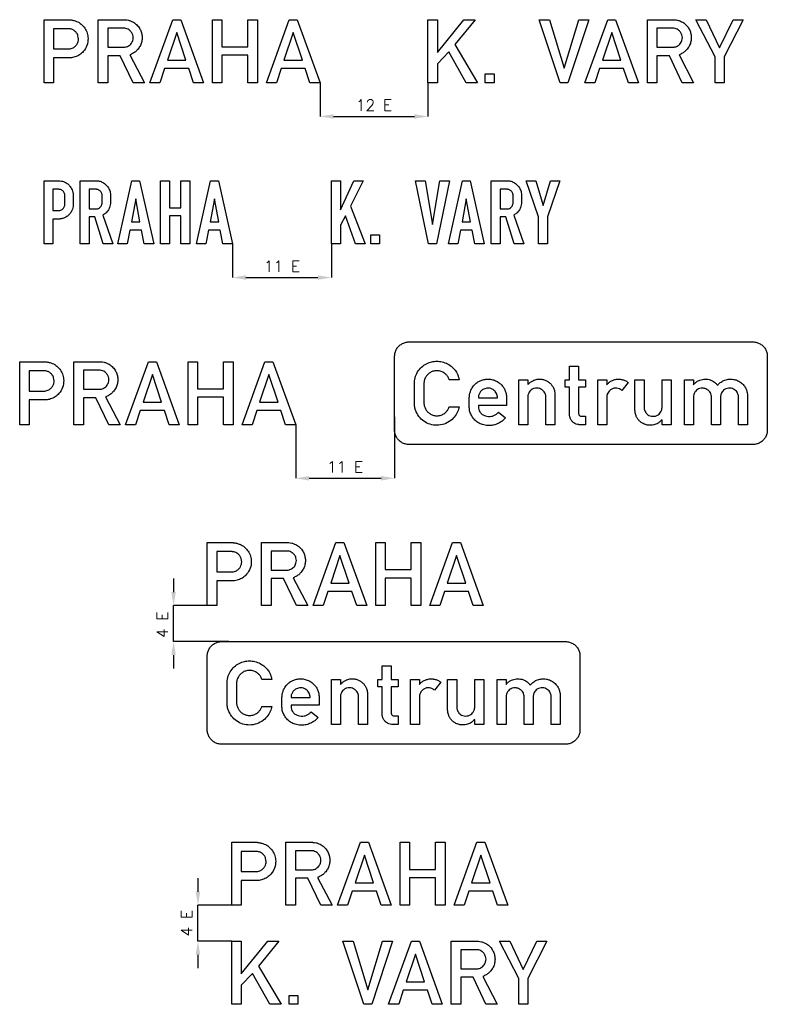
# Model space of a CAD drawing. Header units: millimetres. Extents: x 10 to 3334, y -1954 to 2422.
import ezdxf

# ---------------------------------------------------------------- set-up
doc = ezdxf.new("R2010")
doc.units = ezdxf.units.MM
doc.header["$LTSCALE"] = 5
doc.layers.add('Kóty', color=2, linetype='Continuous')
doc.layers.add('Značka', color=7, linetype='Continuous')
doc.styles.get("Standard").update_dxf_attribs({"font": 'romand.shx', "height": 50})
doc.dimstyles.get("Standard").update_dxf_attribs({"dimtxt": 50, "dimasz": 60, "dimexe": 0.18, "dimexo": 0.0625, "dimgap": 25, "dimtad": 1, "dimdec": 0, "dimzin": 0, "dimdsep": 46, "dimtxsty": 'Standard', "dimcen": 0.09, "dimadec": 0, "dimazin": 0, "dimtfac": 1, "dimtdec": 0, "dimtofl": 0, "dimtmove": 0, "dimatfit": 3, "dimfxl": 1, "dimtolj": 1, "dimtzin": 0, "dimarcsym": 0})

# ---------------------------------------------------------------- blocks, each defined once
blk = doc.blocks.new('*D1')
at = {"layer": 'Defpoints', "color": 0, "transparency": 16777216}
for p in [(1345, 2142.4), (1825, 2142.4), (1825, 1992.4)]:
    blk.add_point(p, dxfattribs=at)
at = {"layer": 'Kóty', "color": 0, "lineweight": -2, "transparency": 16777216}
for p, q in [((1345, 2142.4), (1345, 1992.3)), ((1825, 2142.4), (1825, 1992.3)), ((1405, 1992.4), (1765, 1992.4))]:
    blk.add_line(p, q, dxfattribs=at)
at = {"layer": 'Kóty', "color": 0, "transparency": 16777216}
for points in [[(1405, 2002.4), (1405, 1982.4), (1345, 1992.4)], [(1765, 2002.4), (1765, 1982.4), (1825, 1992.4)]]:
    blk.add_solid(points, dxfattribs=at)
at = {"layer": 'Kóty', "color": 0, "transparency": 16777216, "insert": (1585, 2042.4), "char_height": 50, "attachment_point": 5}
blk.add_mtext('\\A1;12 E', dxfattribs=at)
blk = doc.blocks.new('*D2')
at = {"layer": 'Defpoints', "color": 0, "transparency": 16777216}
for p in [(955.7, 1426.3), (1395.7, 1426.3), (1395.7, 1276.3)]:
    blk.add_point(p, dxfattribs=at)
at = {"layer": 'Kóty', "color": 0, "lineweight": -2, "transparency": 16777216}
for p, q in [((955.7, 1426.3), (955.7, 1276.1)), ((1395.7, 1426.3), (1395.7, 1276.1)), ((1015.7, 1276.3), (1335.7, 1276.3))]:
    blk.add_line(p, q, dxfattribs=at)
at = {"layer": 'Kóty', "color": 0, "transparency": 16777216}
for points in [[(1015.7, 1286.3), (1015.7, 1266.3), (955.7, 1276.3)], [(1335.7, 1286.3), (1335.7, 1266.3), (1395.7, 1276.3)]]:
    blk.add_solid(points, dxfattribs=at)
at = {"layer": 'Kóty', "color": 0, "transparency": 16777216, "insert": (1175.7, 1326.3), "char_height": 50, "attachment_point": 5}
blk.add_mtext('\\A1;11 E', dxfattribs=at)
blk = doc.blocks.new('*D3')
at = {"layer": 'Defpoints', "color": 0, "transparency": 16777216}
for p in [(1676.8, 657.9), (1236.8, 622.2), (1676.8, 384.2)]:
    blk.add_point(p, dxfattribs=at)
at = {"layer": 'Kóty', "color": 0, "lineweight": -2, "transparency": 16777216}
for p, q in [((1676.8, 657.9), (1676.8, 384)), ((1236.8, 622.1), (1236.8, 384)), ((1296.8, 384.2), (1616.8, 384.2))]:
    blk.add_line(p, q, dxfattribs=at)
at = {"layer": 'Kóty', "color": 0, "transparency": 16777216}
for points in [[(1296.8, 394.2), (1296.8, 374.2), (1236.8, 384.2)], [(1616.8, 394.2), (1616.8, 374.2), (1676.8, 384.2)]]:
    blk.add_solid(points, dxfattribs=at)
at = {"layer": 'Kóty', "color": 0, "transparency": 16777216, "insert": (1456.8, 434.2), "char_height": 50, "attachment_point": 5}
blk.add_mtext('\\A1;11 E', dxfattribs=at)

msp = doc.modelspace()

# ---------------------------------------------------------------- linework, layer by layer
at = {"layer": 'Kóty'}
for p, q in [((693.9, -61.9), (693.9, -121.9)), ((886.7, -181.9), (693.7, -181.9)), ((940.3, -341.9), (693.7, -341.9)), ((693.9, -401.9), (693.9, -461.9)), ((802.3, -1394), (802.3, -1454)), ((952.3, -1514), (802.1, -1514)), ((952.3, -1674), (802.1, -1674)), ((802.3, -1734), (802.3, -1794))]:
    msp.add_line(p, q, dxfattribs=at)
for points in [[(693.9, -341.9), (693.9, -181.9)], [(802.3, -1674), (802.3, -1514)]]:
    msp.add_lwpolyline(points, dxfattribs=at)
for points in [[(683.9, -121.9), (703.9, -121.9), (693.9, -181.9)], [(683.9, -401.9), (703.9, -401.9), (693.9, -341.9)], [(792.3, -1454), (812.3, -1454), (802.3, -1514)], [(792.3, -1734), (812.3, -1734), (802.3, -1674)]]:
    msp.add_solid(points, dxfattribs=at)
at = {"layer": 'Značka', "color": 5}
for points in [[(117.9, 2142.5), (117.9, 2422.5), (231.2, 2422.5), (232.9, 2422.2), (234.5, 2422, -0.025353), (248.9, 2419.4, -0.042921), (262.7, 2414.9, -0.079588), (283.3, 2402.5, -0.076492), (299.4, 2384.4, -0.076889), (309.9, 2362.8, -0.075741), (313.5, 2339, -0.094029), (308.5, 2308.2, -0.098354), (292.5, 2281.6, -0.073287), (275.6, 2266.5, -0.067697), (255.3, 2256.8, -0.034209), (244.8, 2253.9, -0.037872), (234, 2252.5), (232.2, 2252.5), (230.3, 2252.4), (160.8, 2252.4), (160.8, 2142.5), (117.9, 2142.5)], [(359, 2142.4), (359, 2422.4), (476.8, 2422.4), (478.5, 2422.4), (480.2, 2422.4, -0.052876), (493.4, 2420.5, -0.04526), (506.1, 2416, -0.068752), (524.8, 2404.7, -0.074105), (539.5, 2388.7, -0.062849), (548.3, 2372.9, -0.059664), (553, 2355.4, -0.055136), (554, 2338.5, -0.05518), (551.2, 2321.7, -0.062306), (544.1, 2303.8, -0.063049), (532.8, 2288.2, -0.052735), (521.2, 2277.6, -0.055194), (507.6, 2269.8), (503.8, 2268.2), (500, 2266.7), (564.2, 2142.4), (513.9, 2142.4), (456.7, 2262.4), (401.6, 2262.4), (401.6, 2142.4), (359, 2142.4)], [(2800.7, 2142.4), (2800.7, 2422.4), (2918.6, 2422.4), (2920.2, 2422.4, -0.005414), (2921.9, 2422.4, -0.052878), (2935.1, 2420.5, -0.045258), (2947.8, 2416, -0.068753), (2966.5, 2404.7, -0.074103), (2981.3, 2388.7, -0.062859), (2990.1, 2372.9, -0.059677), (2994.8, 2355.4, -0.055138), (2995.7, 2338.5, -0.055185), (2993, 2321.7, -0.062294), (2985.8, 2303.8, -0.063037), (2974.5, 2288.2, -0.05273), (2962.9, 2277.6, -0.055198), (2949.4, 2269.8), (2945.6, 2268.2), (2941.7, 2266.7), (3006, 2142.4), (2955.6, 2142.4), (2898.4, 2262.4), (2843.3, 2262.4), (2843.3, 2142.4), (2800.7, 2142.4)], [(160.8, 2382.2), (160.8, 2292.2), (227.1, 2292.2), (228.4, 2292.2), (229.8, 2292.2, 0.067136), (239.1, 2293.9, 0.05771), (247.8, 2297.8, 0.071727), (257.8, 2305.4, 0.074478), (265.3, 2315.6, 0.068266), (269.5, 2326.2, 0.065317), (270.8, 2337.6, 0.077199), (268.8, 2351.1, 0.083744), (262.7, 2363.3, 0.073402), (254.6, 2372.1, 0.066088), (244.3, 2378.3, 0.042666), (237.4, 2380.8, 0.049231), (230.2, 2382.1), (229.1, 2382.2), (228, 2382.2), (160.8, 2382.2)], [(401.6, 2384.7), (401.6, 2299.8), (470.3, 2299.8), (472, 2299.9), (473.7, 2300, 0.040791), (481.5, 2301.1, 0.049421), (488.9, 2303.7, 0.110775), (503.6, 2314.4, 0.114762), (512.3, 2330.4, 0.085168), (514.3, 2342.9, 0.080083), (512.2, 2355.2, 0.084083), (505.9, 2367.5, 0.08122), (496, 2377.1, 0.06709), (486.7, 2382.3, 0.082114), (476.5, 2384.6), (475.2, 2384.6), (474, 2384.7), (401.6, 2384.7)], [(2843.3, 2384.7), (2843.3, 2299.8), (2912, 2299.8), (2913.7, 2299.9, 0.005937), (2915.4, 2300, 0.040793), (2923.2, 2301.1, 0.049424), (2930.7, 2303.7, 0.110778), (2945.3, 2314.4, 0.114764), (2954, 2330.4, 0.085142), (2956, 2342.9, 0.080085), (2953.9, 2355.2, 0.084083), (2947.6, 2367.5, 0.081224), (2937.7, 2377.1, 0.067095), (2928.4, 2382.3, 0.082118), (2918.2, 2384.6), (2916.9, 2384.6), (2915.7, 2384.7), (2843.3, 2384.7)], [(117.9, 1426.3), (117.9, 1706.3), (186, 1706.3), (187.4, 1706.2), (188.9, 1706.1, -0.041199), (199.5, 1704.2, -0.04473), (209.8, 1700.5, -0.06611), (223.4, 1692.3, -0.064541), (234.4, 1680.8, -0.047097), (240.6, 1671.3, -0.048361), (244.9, 1660.8, -0.025777), (246.6, 1654.2, -0.01861), (247.7, 1647.6, -0.002601), (247.9, 1646), (248, 1644.5), (248, 1598.7), (248.1, 1598, -0.003412), (248, 1597.2, -0.064527), (246.3, 1585.7, -0.047072), (242.1, 1574.7, -0.058887), (233.6, 1560.7, -0.069988), (221.9, 1549.5, -0.063391), (208.9, 1542, -0.051445), (194.5, 1537.5, -0.014964), (191.1, 1536.9, -0.023122), (187.7, 1536.5, -0.010466), (185.9, 1536.4), (184.1, 1536.4), (157.8, 1536.4), (157.8, 1426.3), (117.9, 1426.3)], [(157.6, 1668.5), (157.6, 1574), (182.8, 1574), (184, 1574, 0.009418), (185.1, 1574, 0.069208), (191.8, 1575.4, 0.066882), (198, 1578.5, 0.062183), (202.9, 1582.5, 0.060162), (206.7, 1587.6, 0.056607), (209.2, 1593.1, 0.060596), (210.3, 1599, 0.006242), (210.4, 1599.8, 0.002077), (210.5, 1600.5), (210.5, 1642.9, 0.003704), (210.3, 1644.3, 0.011121), (210.2, 1645.7, 0.071262), (208.1, 1652.6, 0.071708), (204.3, 1658.6, 0.076362), (198.6, 1663.9, 0.073135), (191.6, 1667.2, 0.032707), (188.6, 1668, 0.036761), (185.4, 1668.4), (184.2, 1668.5), (182.9, 1668.5), (157.6, 1668.5)], [(278.4, 1426.3), (278.4, 1706.3), (351.8, 1706.3), (353.7, 1706.3, -0.008104), (355.6, 1706.3, -0.083779), (371.7, 1702.7, -0.068625), (386.2, 1694.4, -0.068533), (399.1, 1682.4, -0.072064), (408, 1667.5, -0.037602), (411.3, 1658.4, -0.030305), (413.3, 1649.1), (413.5, 1647.7), (413.7, 1646.4), (413.7, 1608.1), (413.5, 1606.4), (413.3, 1604.8, -0.034722), (411, 1593.4, -0.048211), (406.9, 1582.6, -0.049766), (401.2, 1573, -0.045013), (393.9, 1564.7, -0.02734), (388.6, 1560.1, -0.027161), (382.9, 1556.1, -0.004873), (381.5, 1555.2), (380, 1554.3), (423.6, 1426.3), (380.9, 1426.3), (343.4, 1546.1), (318.5, 1546.1), (318.5, 1426.3), (278.4, 1426.3)], [(318.5, 1668.5), (318.5, 1581.2), (349.1, 1581.2, 0.002832), (350.1, 1581.3, 0.008484), (351.2, 1581.3, 0.089613), (360.1, 1583.7, 0.095787), (367.6, 1589, 0.060629), (371.3, 1593.4, 0.045285), (374, 1598.6, 0.03147), (375.3, 1602.2, 0.044411), (376.1, 1606, 0.009965), (376.2, 1607), (376.3, 1608), (376.3, 1641.5), (376.2, 1642.4), (376.1, 1643.3, 0.033235), (375.3, 1648, 0.04455), (373.8, 1652.4, 0.06283), (370.7, 1657.8, 0.060962), (366.4, 1662.2, 0.053137), (362, 1665.3, 0.052873), (357.1, 1667.3, 0.033429), (353.9, 1668.1, 0.034779), (350.6, 1668.5, 0.009324), (349.4, 1668.5, 0.003099), (348.3, 1668.5), (318.5, 1668.5)], [(2105.9, 1426.3), (2105.9, 1706.3), (2179.3, 1706.3, -0.002703), (2181.2, 1706.3, -0.008108), (2183.1, 1706.3, -0.083781), (2199.2, 1702.7, -0.068635), (2213.8, 1694.4, -0.068535), (2226.6, 1682.4, -0.072069), (2235.5, 1667.5, -0.037593), (2238.8, 1658.4, -0.030298), (2240.8, 1649.1), (2241, 1647.7), (2241.2, 1646.4), (2241.2, 1608.1), (2241, 1606.4), (2240.8, 1604.8, -0.034751), (2238.5, 1593.4, -0.04822), (2234.4, 1582.6, -0.049781), (2228.7, 1573, -0.045003), (2221.4, 1564.7, -0.027322), (2216.1, 1560.1, -0.027174), (2210.4, 1556.1), (2209, 1555.2), (2207.5, 1554.3), (2251.1, 1426.3), (2208.4, 1426.3), (2170.9, 1546.1), (2146, 1546.1), (2146, 1426.3), (2105.9, 1426.3)], [(2146, 1668.5), (2146, 1581.2), (2176.6, 1581.2, 0.002823), (2177.6, 1581.3, 0.008478), (2178.7, 1581.3, 0.08961), (2187.6, 1583.7, 0.095778), (2195.1, 1589, 0.060638), (2198.8, 1593.4, 0.04532), (2201.5, 1598.6), (2202.8, 1602.2), (2203.6, 1606), (2203.7, 1607), (2203.8, 1608), (2203.8, 1641.5), (2203.7, 1642.4), (2203.6, 1643.3), (2202.8, 1648, 0.044593), (2201.3, 1652.4, 0.062846), (2198.2, 1657.8, 0.060938), (2194, 1662.2, 0.053157), (2189.5, 1665.3, 0.052875), (2184.6, 1667.3, 0.03342), (2181.4, 1668.1, 0.03478), (2178.1, 1668.5, 0.009327), (2176.9, 1668.5, 0.003099), (2175.8, 1668.5), (2146, 1668.5)], [(1740.8, 534.2), (1740.6, 534.2), (1740.3, 534.2, -0.032173), (1732, 534.8, -0.035437), (1723.9, 536.5, -0.036272), (1716.1, 539.1, -0.034413), (1708.7, 542.9, -0.03374), (1701.8, 547.5, -0.034076), (1695.6, 552.9, -0.034214), (1690.1, 559.2, -0.034229), (1685.5, 566, -0.034056), (1681.8, 573.5, -0.033421), (1679.1, 581.3, -0.034141), (1677.4, 589.4, -0.036753), (1676.8, 597.7), (1676.8, 597.9), (1676.8, 598.2), (1676.8, 926.2), (1676.8, 926.4), (1676.8, 926.7, -0.032173), (1677.4, 935, -0.035434), (1679.1, 943.1, -0.036263), (1681.7, 950.9, -0.034426), (1685.5, 958.3, -0.033728), (1690.1, 965.2, -0.034086), (1695.6, 971.4, -0.034194), (1701.8, 976.9, -0.034233), (1708.7, 981.5, -0.034042), (1716.1, 985.2, -0.033426), (1723.9, 987.9, -0.034127), (1732, 989.6, -0.036737), (1740.3, 990.2), (1740.6, 990.2), (1740.8, 990.2), (3269.8, 990.2), (3270.1, 990.2), (3270.3, 990.2, -0.032171), (3278.6, 989.6, -0.035431), (3286.7, 987.9, -0.036268), (3294.5, 985.3, -0.034419), (3302, 981.5, -0.033723), (3308.8, 976.9, -0.034056), (3315.1, 971.4, -0.034181), (3320.6, 965.2, -0.034229), (3325.1, 958.3, -0.034029), (3328.9, 950.9, -0.033434), (3331.5, 943.1, -0.034112), (3333.3, 935, -0.036694), (3333.8, 926.7), (3333.8, 926.4), (3333.8, 926.2), (3333.8, 598.2), (3333.8, 597.9), (3333.8, 597.7, -0.032173), (3333.2, 589.4, -0.035405), (3331.5, 581.3, -0.036263), (3328.9, 573.5, -0.034412), (3325.1, 566, -0.033716), (3320.5, 559.2, -0.034042), (3315.1, 552.9, -0.034193), (3308.8, 547.4, -0.03425), (3302, 542.9, -0.034029), (3294.5, 539.1, -0.033416), (3286.7, 536.5, -0.034124), (3278.6, 534.7, -0.036738), (3270.3, 534.2), (3270.1, 534.2), (3269.8, 534.2), (1740.8, 534.2)], [(9.7, 622.2), (9.7, 902.2), (123, 902.2), (124.7, 902), (126.3, 901.8, -0.025353), (140.7, 899.2, -0.042921), (154.5, 894.6, -0.079588), (175.1, 882.3, -0.076492), (191.1, 864.2, -0.076889), (201.7, 842.6, -0.075741), (205.3, 818.8, -0.094029), (200.3, 788, -0.098354), (184.3, 761.3, -0.073287), (167.4, 746.3, -0.067697), (147.1, 736.6, -0.034209), (136.6, 733.7, -0.037867), (125.8, 732.3), (123.9, 732.2), (122.1, 732.2), (52.6, 732.2), (52.6, 622.2), (9.7, 622.2)], [(250.8, 622.2), (250.8, 902.2), (368.6, 902.2), (370.3, 902.2), (372, 902.1, -0.052876), (385.2, 900.2, -0.04526), (397.9, 895.7, -0.068752), (416.6, 884.5, -0.074105), (431.3, 868.5, -0.062849), (440.1, 852.7, -0.059664), (444.8, 835.2, -0.055136), (445.8, 818.2, -0.05518), (443, 801.5, -0.062306), (435.9, 783.6, -0.063049), (424.6, 767.9, -0.052735), (413, 757.4, -0.055194), (399.4, 749.6), (395.6, 747.9), (391.8, 746.4), (456, 622.2), (405.7, 622.2), (348.5, 742.2), (293.3, 742.2), (293.3, 622.2), (250.8, 622.2)], [(1963.2, 702.2), (1962.1, 697, -0.011444), (1960.9, 691.9, -0.074268), (1950.1, 667, -0.073338), (1932.3, 646.1, -0.087468), (1905, 627.9, -0.087033), (1873.1, 620.1, -0.081784), (1842.3, 621.9, -0.08264), (1813.9, 633.4, -0.082243), (1789.8, 653.1, -0.076607), (1773, 679.4, -0.049048), (1767, 695.8, -0.064059), (1764.7, 712.9, -0.006427), (1764.7, 715), (1764.8, 717.1), (1764.8, 811.1, -0.002066), (1765, 813.9, -0.006055), (1765.2, 816.7, -0.076273), (1772.5, 844, -0.076926), (1787.6, 868, -0.073291), (1807.1, 886.3, -0.06983), (1830.8, 898.4, -0.059239), (1852.9, 903.8, -0.060627), (1875.6, 903.9, -0.06802), (1900.7, 897.9, -0.066413), (1923.4, 885.5, -0.054001), (1939, 871.9, -0.055396), (1951.3, 855.4, -0.038276), (1957.5, 843.2, -0.040694), (1961.7, 830.3, -0.009603), (1962.6, 826.2), (1963.4, 822.2), (1919.6, 822.2, 0.005218), (1917.9, 826.4, 0.015598), (1916, 830.5, 0.060779), (1908.6, 841.8, 0.062679), (1898.7, 851, 0.078729), (1883.7, 859, 0.078055), (1866.9, 862.1, 0.073295), (1851.1, 860.7, 0.073366), (1836.4, 854.8, 0.069989), (1824.2, 845.7, 0.0703), (1815, 833.7, 0.038761), (1811.2, 826.1, 0.035388), (1808.6, 818.1, 0.022044), (1807.7, 813.5, 0.028829), (1807.2, 808.9, 0.006405), (1807.1, 807.7, 0.002164), (1807.1, 806.4), (1807.1, 717.8), (1807.2, 716, 0.005465), (1807.4, 714.2, 0.059572), (1810.6, 699.9, 0.068117), (1817.4, 686.9, 0.072026), (1827.1, 675.8, 0.068625), (1839.6, 667.8, 0.071736), (1854.6, 662.8, 0.073119), (1870.3, 662.3, 0.082623), (1887.7, 666.8, 0.081797), (1902.9, 676.6, 0.058784), (1911.5, 686, 0.059244), (1917.7, 697, 0.010188), (1918.7, 699.6), (1919.7, 702.2), (1963.2, 702.2)], [(2524.8, 622.2), (2499.5, 622.2), (2497.6, 622.3, -0.007886), (2495.6, 622.5, -0.063538), (2484.1, 625.1, -0.07166), (2473.7, 630.6, -0.079335), (2464.3, 639.5, -0.071769), (2457.8, 650.8, -0.036567), (2455.9, 656.3, -0.046877), (2454.9, 661.9), (2454.9, 663.3), (2454.8, 664.7), (2454.8, 789.7), (2434.6, 789.7), (2434.6, 822.4), (2454.8, 822.4), (2454.8, 882.2), (2494.7, 882.2), (2494.7, 822.4), (2525.1, 822.4), (2525.1, 789.7), (2494.7, 789.7), (2494.7, 672.9), (2494.8, 672.1), (2494.9, 671.3, 0.048143), (2495.7, 668, 0.07181), (2497.2, 664.9, 0.102053), (2500.5, 661.5, 0.119777), (2504.8, 659.9, 0.019566), (2505.6, 659.8), (2506.4, 659.7), (2524.8, 659.7), (2524.8, 622.2)], [(52.6, 862), (52.6, 771.9), (118.9, 771.9), (120.2, 771.9), (121.6, 772, 0.067136), (130.9, 773.6, 0.05771), (139.6, 777.6, 0.071727), (149.6, 785.2, 0.074478), (157.1, 795.3, 0.068266), (161.3, 805.9, 0.065317), (162.6, 817.3, 0.077199), (160.6, 830.9, 0.083744), (154.5, 843.1, 0.073402), (146.4, 851.8, 0.066088), (136.1, 858, 0.042666), (129.2, 860.6, 0.049231), (122, 861.9), (120.9, 861.9), (119.8, 862), (52.6, 862)], [(293.3, 864.5), (293.3, 779.5), (362.1, 779.5), (363.8, 779.6), (365.5, 779.7, 0.040791), (373.3, 780.9, 0.049421), (380.7, 783.5, 0.110775), (395.4, 794.2, 0.114762), (404.1, 810.2, 0.085168), (406.1, 822.6, 0.080083), (403.9, 835, 0.084083), (397.7, 847.2, 0.08122), (387.8, 856.9, 0.06709), (378.5, 862.1, 0.082114), (368.2, 864.3), (367, 864.4), (365.8, 864.5), (293.3, 864.5)], [(2169.4, 652.4), (2166.8, 649.5), (2164.1, 646.7, -0.045838), (2151.3, 636, -0.046319), (2136.7, 627.7, -0.057684), (2117.1, 620.9, -0.056159), (2096.3, 618.7, -0.062981), (2073.5, 621.1, -0.071129), (2052.3, 629.4, -0.073601), (2033.8, 643, -0.068186), (2019.8, 661.4, -0.06272), (2011.6, 679.6, -0.079572), (2008.9, 698.9), (2008.9, 700.4), (2008.9, 701.8), (2008.9, 745), (2009.1, 746.8), (2009.3, 748.7, -0.031634), (2011.7, 762.3, -0.042631), (2016, 775.4, -0.074798), (2027.5, 794.8, -0.07559), (2044.2, 810.1, -0.053413), (2057.8, 817.9, -0.049382), (2072.7, 822.7, -0.060557), (2092.6, 824.9, -0.063992), (2112.4, 822.2, -0.058849), (2129.4, 815.9, -0.056378), (2144.4, 805.9, -0.052445), (2156.2, 794.2, -0.056923), (2165.1, 780.4, -0.054712), (2171.1, 764.7, -0.044556), (2173.9, 748.2), (2174, 746.7), (2174.1, 745.2), (2174.1, 707.5), (2049.1, 707.5), (2049, 704.7), (2049, 701.9, 0.065035), (2050.9, 690.1, 0.077927), (2055.9, 679.3, 0.099), (2066.5, 668.2, 0.081462), (2080.4, 661.4, 0.070346), (2094.2, 658.8, 0.067887), (2108, 660, 0.063561), (2120.8, 664.3, 0.066271), (2132, 671.6, 0.019613), (2135.7, 674.9, 0.006513), (2139.2, 678.5), (2169.4, 652.4)], [(2229, 622.2), (2229, 822.3), (2268.9, 822.3), (2268.9, 800.3), (2272.6, 804.1, -0.012504), (2276.4, 807.8, -0.040699), (2285.9, 814.9, -0.050806), (2296.4, 820.2, -0.044285), (2306, 823.2, -0.036425), (2315.9, 824.6, -0.051728), (2331, 824.2, -0.059748), (2345.5, 820.6, -0.06032), (2358.6, 814.1, -0.057508), (2369.9, 804.7, -0.051909), (2378.3, 794.2, -0.051159), (2384.5, 782.3, -0.036538), (2387.3, 773.6, -0.040128), (2388.9, 764.5), (2389, 762.6), (2389.1, 760.6), (2389.1, 622.2), (2349, 622.2), (2349, 745.6), (2349, 747.2), (2349, 748.7, 0.073011), (2347.5, 756.8, 0.052695), (2344, 764.4, 0.052293), (2338.8, 771.7, 0.060064), (2332.2, 777.7, 0.079396), (2321.7, 783.1, 0.076881), (2310, 785.1, 0.082175), (2297.5, 783.6, 0.0861), (2286.2, 778.2, 0.070258), (2278.6, 771.3, 0.063118), (2272.9, 762.7, 0.045332), (2270.3, 756.3, 0.055716), (2269.1, 749.5), (2269, 748.3), (2269, 747), (2269, 622.2), (2229, 622.2)], [(2580, 622.2), (2580, 822.3), (2620.2, 822.3), (2620.2, 800.1), (2623.5, 803.7, -0.016072), (2627, 807.2, -0.059435), (2638.5, 815.7, -0.056244), (2651.8, 821.4, -0.061463), (2667.4, 824.6, -0.062527), (2683.3, 823.8, -0.056654), (2697.4, 819.9, -0.054485), (2710.4, 813.1), (2712.8, 811.6), (2715.1, 809.9), (2686.6, 774.6), (2683.9, 776.6), (2681.2, 778.5, 0.073529), (2670.2, 783.4, 0.081605), (2658.1, 784.7, 0.089316), (2645.5, 782.2, 0.087659), (2634.5, 775.6, 0.074691), (2627, 767.3, 0.06978), (2622.1, 757.3, 0.028055), (2621, 753.4, 0.034295), (2620.4, 749.5), (2620.3, 748.1), (2620.2, 746.6), (2620.2, 622.2), (2580, 622.2)], [(2905.7, 822.3), (2905.7, 622.2), (2865.7, 622.2), (2865.7, 644.2), (2862, 640.4), (2858.1, 636.8, -0.04089), (2848.7, 629.6, -0.050584), (2838.2, 624.3, -0.04408), (2828.6, 621.4, -0.036416), (2818.7, 620, -0.051778), (2803.6, 620.3, -0.059748), (2789.1, 624, -0.060312), (2776, 630.5, -0.057515), (2764.7, 639.9, -0.051901), (2756.3, 650.3, -0.051159), (2750.1, 662.3, -0.036504), (2747.3, 671, -0.040077), (2745.7, 680), (2745.6, 682), (2745.4, 683.9), (2745.4, 822.3), (2785.6, 822.3), (2785.6, 698.9), (2785.6, 697.4), (2785.6, 695.8, 0.072583), (2787.1, 687.8, 0.052943), (2790.6, 680.2, 0.052676), (2795.8, 672.8, 0.060058), (2802.4, 666.8, 0.079288), (2812.9, 661.5, 0.076679), (2824.5, 659.5, 0.081962), (2837.1, 660.9, 0.086438), (2848.4, 666.4, 0.070453), (2856, 673.2, 0.06251), (2861.6, 681.8, 0.045098), (2864.3, 688.3, 0.056352), (2865.5, 695), (2865.6, 696.2), (2865.7, 697.5), (2865.7, 822.3), (2905.7, 822.3)], [(2965.2, 622.2), (2965.2, 822.3), (3005.4, 822.3), (3005.4, 800), (3007.5, 802.5), (3009.8, 804.8, -0.053798), (3020.7, 813.8, -0.054618), (3033.4, 820.1, -0.049766), (3045.4, 823.7, -0.049909), (3057.9, 824.9, -0.044602), (3069.1, 824, -0.045357), (3079.9, 821.1, -0.041538), (3089.8, 816.7, -0.034773), (3099, 810.9, -0.023438), (3104, 806.9, -0.033495), (3108.5, 802.4), (3110.6, 799.9), (3112.7, 797.3), (3115, 800.1), (3117.5, 802.8, -0.072063), (3132.5, 814.5, -0.066464), (3150.2, 821.8, -0.035505), (3160, 824, -0.035829), (3169.9, 824.8, -0.050517), (3184.2, 823.7, -0.04965), (3198.1, 819.7, -0.068278), (3215.6, 810.3, -0.07329), (3229.7, 796.4, -0.056856), (3238, 783.2, -0.048837), (3243.4, 768.6), (3244.7, 763.2), (3245.6, 757.8), (3245.8, 755.3), (3245.9, 752.9), (3245.9, 622.2), (3205.8, 622.2), (3205.8, 744.8), (3205.7, 746.3), (3205.6, 747.8, 0.050185), (3204.4, 755.3, 0.05088), (3201.6, 762.4, 0.067722), (3196.1, 770.9, 0.066949), (3188.5, 777.7, 0.073532), (3178.5, 782.8, 0.07431), (3167.4, 784.8, 0.080752), (3155.2, 783.6, 0.080663), (3144, 778.6, 0.070499), (3135.9, 772, 0.075358), (3130.1, 763.4, 0.050719), (3127.4, 756.1, 0.032993), (3125.9, 748.5), (3125.7, 747.5), (3125.6, 746.4), (3125.6, 622.2), (3085.5, 622.2), (3085.5, 745.6), (3085.5, 747.2), (3085.4, 748.9, 0.07375), (3083, 758.9, 0.068991), (3077.9, 768, 0.074731), (3070.2, 776.1, 0.073785), (3060.4, 781.7, 0.08906), (3046.6, 784.8, 0.093644), (3032.7, 782.8, 0.073314), (3023.2, 778.4, 0.071139), (3015.3, 771.5, 0.077008), (3008.8, 761.5, 0.077968), (3005.7, 750.1), (3005.5, 748.6), (3005.4, 747.1), (3005.4, 622.2), (2965.2, 622.2)], [(2133.9, 742.4, 0.00832), (2133.6, 747.2, 0.024933), (2132.9, 751.9, 0.067219), (2129.6, 761.6, 0.065191), (2123.9, 770.2, 0.074787), (2115.2, 778, 0.075292), (2104.5, 782.9, 0.108614), (2086.5, 784.5, 0.113246), (2069.5, 778.4, 0.086984), (2059.2, 769.8, 0.078978), (2052.3, 758.4, 0.038511), (2050.3, 752.7, 0.045072), (2049.2, 746.8), (2049.1, 744.6), (2049, 742.4), (2133.9, 742.4)], [(843.9, -181.9), (843.9, 98.1), (957.1, 98.1), (958.8, 97.9), (960.5, 97.7, -0.025345), (974.8, 95.1, -0.042937), (988.7, 90.5, -0.079584), (1009.3, 78.2, -0.076484), (1025.3, 60, -0.076894), (1035.8, 38.5, -0.075739), (1039.4, 14.7, -0.094027), (1034.4, -16.1, -0.098354), (1018.5, -42.8, -0.073287), (1001.6, -57.8, -0.067697), (981.3, -67.6, -0.034188), (970.7, -70.5, -0.037878), (959.9, -71.8), (958.1, -71.9), (956.3, -72), (886.7, -72), (886.7, -181.9), (843.9, -181.9)], [(1084.9, -181.9), (1084.9, 98.1), (1202.8, 98.1), (1204.4, 98.1), (1206.1, 98, -0.052876), (1219.3, 96.1, -0.045251), (1232, 91.6, -0.068757), (1250.7, 80.4, -0.074105), (1265.5, 64.4, -0.062849), (1274.3, 48.6, -0.059664), (1279, 31.1, -0.055135), (1279.9, 14.1, -0.05518), (1277.2, -2.7, -0.062313), (1270.1, -20.6, -0.063052), (1258.7, -36.2, -0.052735), (1247.1, -46.8, -0.055194), (1233.6, -54.6), (1229.8, -56.2), (1225.9, -57.7), (1290.2, -181.9), (1239.8, -181.9), (1182.6, -61.9), (1127.5, -61.9), (1127.5, -181.9), (1084.9, -181.9)], [(886.7, 57.9), (886.7, -32.2), (953.1, -32.2), (954.4, -32.2), (955.7, -32.2, 0.067136), (965, -30.5, 0.057699), (973.7, -26.6, 0.07175), (983.8, -18.9, 0.074484), (991.2, -8.8, 0.068269), (995.4, 1.8, 0.065319), (996.7, 13.2, 0.077201), (994.7, 26.8, 0.083739), (988.6, 39, 0.073396), (980.5, 47.7, 0.066097), (970.3, 53.9, 0.04265), (963.4, 56.5, 0.049248), (956.2, 57.7), (955.1, 57.8), (954, 57.9), (886.7, 57.9)], [(1127.5, 60.3), (1127.5, -24.6), (1196.2, -24.6), (1197.9, -24.5), (1199.6, -24.4, 0.040806), (1207.4, -23.2, 0.049435), (1214.9, -20.6, 0.11077), (1229.5, -9.9, 0.114771), (1238.2, 6.1, 0.085171), (1240.2, 18.5, 0.080079), (1238.1, 30.9, 0.084075), (1231.8, 43.1, 0.081226), (1221.9, 52.8, 0.067111), (1212.6, 58, 0.082137), (1202.4, 60.2), (1201.2, 60.3), (1199.9, 60.3), (1127.5, 60.3)], [(907.9, -797.9), (907.6, -797.9), (907.4, -797.9, -0.032173), (899.1, -797.3, -0.035465), (891, -795.7, -0.03626), (883.1, -793, -0.034413), (875.7, -789.3, -0.033712), (868.8, -784.7, -0.034092), (862.6, -779.2, -0.034183), (857.1, -773, -0.034222), (852.5, -766.1, -0.034036), (848.8, -758.7, -0.033404), (846.1, -750.8, -0.034125), (844.4, -742.7, -0.036745), (843.9, -734.4), (843.9, -734.2), (843.9, -733.9), (843.9, -405.9), (843.9, -405.7), (843.9, -405.4, -0.032177), (844.4, -397.2, -0.035438), (846.1, -389, -0.036262), (848.8, -381.2, -0.034426), (852.5, -373.8, -0.033709), (857.1, -366.9, -0.034059), (862.6, -360.7, -0.034222), (868.8, -355.2, -0.034228), (875.7, -350.6, -0.034063), (883.1, -346.9, -0.033411), (891, -344.2, -0.034112), (899.1, -342.5, -0.036753), (907.4, -341.9), (907.6, -341.9), (907.9, -341.9), (2436.9, -341.9), (2437.1, -341.9), (2437.4, -341.9, -0.032173), (2445.6, -342.5, -0.035463), (2453.8, -344.2, -0.036263), (2461.6, -346.8, -0.034412), (2469, -350.6, -0.033716), (2475.9, -355.2, -0.034086), (2482.1, -360.7, -0.034174), (2487.6, -366.9, -0.034233), (2492.2, -373.8, -0.034029), (2495.9, -381.2, -0.033416), (2498.6, -389, -0.034124), (2500.3, -397.2, -0.036738), (2500.9, -405.4), (2500.9, -405.7), (2500.9, -405.9), (2500.9, -733.9), (2500.9, -734.2), (2500.9, -734.4, -0.032171), (2500.3, -742.7, -0.035431), (2498.6, -750.8, -0.036268), (2495.9, -758.7, -0.034419), (2492.2, -766.1, -0.033723), (2487.6, -773, -0.034056), (2482.1, -779.2, -0.034225), (2475.9, -784.7, -0.034229), (2469, -789.3, -0.034055), (2461.6, -793, -0.033407), (2453.8, -795.7, -0.034112), (2445.6, -797.4, -0.036753), (2437.4, -797.9), (2437.1, -797.9), (2436.9, -797.9), (907.9, -797.9)], [(1130.3, -629.9), (1129.2, -635.1, -0.011433), (1128, -640.2, -0.074263), (1117.1, -665.1, -0.073346), (1099.4, -686.1, -0.08747), (1072, -704.2, -0.087036), (1040.1, -712.1, -0.081788), (1009.4, -710.2, -0.08264), (981, -698.7, -0.082252), (956.9, -679, -0.076609), (940.1, -652.7, -0.049049), (934, -636.3, -0.064051), (931.8, -619.2, -0.006457), (931.8, -617.1, -0.002147), (931.8, -615), (931.8, -521), (932, -518.2), (932.3, -515.4, -0.07627), (939.5, -488.1, -0.076921), (954.6, -464.1, -0.073289), (974.1, -445.8, -0.069837), (997.9, -433.7, -0.059249), (1020, -428.3, -0.060643), (1042.7, -428.2, -0.068015), (1067.8, -434.2, -0.066418), (1090.5, -446.7, -0.053989), (1106.1, -460.2, -0.055383), (1118.4, -476.7, -0.038274), (1124.5, -488.9, -0.040681), (1128.7, -501.9), (1129.6, -505.9), (1130.5, -509.9), (1086.6, -509.9), (1084.9, -505.7), (1083.1, -501.6, 0.060796), (1075.7, -490.3, 0.062675), (1065.7, -481.1, 0.07872), (1050.7, -473.1, 0.078049), (1034, -470.1, 0.07331), (1018.2, -471.5, 0.073359), (1003.5, -477.3, 0.069984), (991.3, -486.4, 0.070288), (982, -498.5, 0.03876), (978.3, -506, 0.035405), (975.7, -514, 0.02205), (974.7, -518.6, 0.028821), (974.2, -523.2), (974.2, -524.5), (974.1, -525.7), (974.1, -614.3), (974.3, -616.1), (974.4, -618, 0.05957), (977.7, -632.2, 0.068114), (984.4, -645.2, 0.072013), (994.2, -656.3, 0.068621), (1006.7, -664.4, 0.071749), (1021.6, -669.3, 0.073142), (1037.3, -669.8, 0.082648), (1054.8, -665.3, 0.081782), (1069.9, -655.5, 0.058786), (1078.6, -646.1, 0.059247), (1084.7, -635.1), (1085.8, -632.5), (1086.8, -629.9), (1130.3, -629.9)], [(1691.8, -709.9), (1666.6, -709.9), (1664.6, -709.8), (1662.7, -709.6, -0.063556), (1651.2, -707, -0.071679), (1640.8, -701.5, -0.079302), (1631.3, -692.6, -0.071787), (1624.9, -681.3, -0.036579), (1623, -675.8, -0.046846), (1622, -670.2), (1621.9, -668.8), (1621.9, -667.4), (1621.9, -542.4), (1601.7, -542.4), (1601.7, -509.8), (1621.9, -509.8), (1621.9, -449.9), (1661.8, -449.9), (1661.8, -509.8), (1692.2, -509.8), (1692.2, -542.4), (1661.8, -542.4), (1661.8, -659.3), (1661.8, -660), (1661.9, -660.8, 0.048121), (1662.7, -664.1, 0.071813), (1664.3, -667.3, 0.102041), (1667.5, -670.6, 0.119704), (1671.8, -672.2), (1672.7, -672.3), (1673.5, -672.4), (1691.8, -672.4), (1691.8, -709.9)], [(1336.4, -679.7), (1333.8, -682.6), (1331.2, -685.4, -0.045821), (1318.4, -696.1, -0.046334), (1303.8, -704.4, -0.057691), (1284.1, -711.2, -0.056154), (1263.3, -713.4, -0.062981), (1240.5, -711, -0.07115), (1219.3, -702.7, -0.073601), (1200.9, -689.1, -0.068187), (1186.8, -670.7, -0.062731), (1178.7, -652.6, -0.079567), (1175.9, -633.2, -0.005022), (1175.9, -631.8, -0.001677), (1176, -630.3), (1176, -587.1), (1176.1, -585.3), (1176.3, -583.5, -0.031637), (1178.7, -569.9, -0.042639), (1183.1, -556.7, -0.074801), (1194.6, -537.3, -0.075606), (1211.3, -522, -0.053431), (1224.9, -514.3, -0.049393), (1239.8, -509.4, -0.060558), (1259.7, -507.2, -0.06399), (1279.5, -509.9, -0.058859), (1296.4, -516.2, -0.056371), (1311.5, -526.3, -0.052444), (1323.2, -537.9, -0.056925), (1332.1, -551.8, -0.054702), (1338.1, -567.4, -0.044547), (1340.9, -583.9), (1341.1, -585.4), (1341.2, -586.9), (1341.2, -624.6), (1216.1, -624.6, 0.003688), (1216.1, -627.4, 0.011004), (1216.1, -630.2, 0.065029), (1217.9, -642, 0.077924), (1223, -652.8, 0.099004), (1233.5, -663.9, 0.081464), (1247.5, -670.7, 0.070382), (1261.2, -673.3, 0.067898), (1275.1, -672.1, 0.063566), (1287.8, -667.9, 0.066289), (1299, -660.5), (1302.7, -657.2), (1306.2, -653.7), (1336.4, -679.7)], [(1396, -709.9), (1396, -509.8), (1435.9, -509.8), (1435.9, -531.8), (1439.6, -528), (1443.5, -524.4, -0.040685), (1452.9, -517.2, -0.050775), (1463.4, -511.9, -0.044281), (1473, -508.9, -0.036415), (1483, -507.6, -0.051736), (1498, -507.9, -0.059771), (1512.5, -511.5, -0.060317), (1525.7, -518, -0.057514), (1536.9, -527.4, -0.05191), (1545.4, -537.9, -0.051163), (1551.5, -549.8, -0.036502), (1554.4, -558.6, -0.040107), (1555.9, -567.6), (1556.1, -569.5), (1556.2, -571.5), (1556.2, -709.9), (1516, -709.9), (1516, -586.5, 0.003939), (1516.1, -584.9, 0.011899), (1516.1, -583.4, 0.073058), (1514.5, -575.3, 0.052684), (1511, -567.8, 0.05228), (1505.8, -560.4, 0.060056), (1499.2, -554.4, 0.0794), (1488.8, -549, 0.076892), (1477.1, -547, 0.082184), (1464.5, -548.5, 0.08609), (1453.2, -553.9, 0.070239), (1445.6, -560.8, 0.06312), (1440, -569.4, 0.045332), (1437.4, -575.8, 0.0557), (1436.2, -582.6), (1436.1, -583.8), (1436, -585.1), (1436, -709.9), (1396, -709.9)], [(1747, -709.9), (1747, -509.8), (1787.3, -509.8), (1787.3, -532), (1790.6, -528.4), (1794, -524.9, -0.059404), (1805.6, -516.4, -0.056264), (1818.9, -510.7, -0.061459), (1834.5, -507.6, -0.062527), (1850.3, -508.4, -0.056657), (1864.5, -512.2, -0.054489), (1877.5, -519), (1879.8, -520.6), (1882.2, -522.2), (1853.7, -557.5), (1851, -555.5), (1848.3, -553.6, 0.073509), (1837.2, -548.8, 0.081598), (1825.2, -547.4, 0.089308), (1812.5, -549.9, 0.087658), (1801.5, -556.6, 0.074691), (1794, -564.8, 0.06976), (1789.2, -574.8, 0.02806), (1788.1, -578.7, 0.03418), (1787.4, -582.6, 0.010151), (1787.3, -584.1), (1787.3, -585.5), (1787.3, -709.9), (1747, -709.9)], [(2072.7, -509.8), (2072.7, -709.9), (2032.8, -709.9), (2032.8, -687.9), (2029.1, -691.7), (2025.2, -695.3, -0.040887), (2015.8, -702.5, -0.050617), (2005.3, -707.8, -0.044103), (1995.7, -710.7, -0.036418), (1985.7, -712.1, -0.051802), (1970.7, -711.8, -0.059752), (1956.2, -708.1, -0.060289), (1943.1, -701.6, -0.057503), (1931.8, -692.2, -0.051889), (1923.3, -681.8, -0.051146), (1917.2, -669.9, -0.036512), (1914.3, -661.1, -0.040085), (1912.8, -652.1), (1912.6, -650.1), (1912.5, -648.2), (1912.5, -509.8), (1952.7, -509.8), (1952.7, -633.2, 0.003939), (1952.7, -634.7, 0.011777), (1952.7, -636.3, 0.072607), (1954.2, -644.3, 0.052965), (1957.7, -651.9, 0.052698), (1962.9, -659.3, 0.060084), (1969.5, -665.3, 0.079262), (1979.9, -670.7, 0.076667), (1991.6, -672.7, 0.081981), (2004.2, -671.2, 0.086455), (2015.5, -665.8, 0.070445), (2023.1, -658.9, 0.062487), (2028.7, -650.3, 0.045113), (2031.3, -643.9, 0.056346), (2032.6, -637.1, 0.008586), (2032.7, -635.9), (2032.7, -634.6), (2032.7, -509.8), (2072.7, -509.8)], [(2132.2, -709.9), (2132.2, -509.8), (2172.4, -509.8), (2172.4, -532.1), (2174.6, -529.7), (2176.8, -527.3, -0.053798), (2187.8, -518.4, -0.054622), (2200.4, -512, -0.04976), (2212.5, -508.4, -0.04991), (2225, -507.2, -0.044603), (2236.2, -508.1, -0.045336), (2247, -511, -0.041527), (2256.9, -515.4, -0.034785), (2266, -521.2, -0.02342), (2271.1, -525.2, -0.033509), (2275.6, -529.7), (2277.7, -532.2), (2279.7, -534.9), (2282.1, -532.1), (2284.6, -529.3, -0.072057), (2299.5, -517.6, -0.066452), (2317.3, -510.3, -0.03554), (2327, -508.1, -0.035855), (2337, -507.3, -0.050518), (2351.3, -508.4, -0.049644), (2365.1, -512.4, -0.068291), (2382.6, -521.9, -0.073299), (2396.8, -535.7, -0.056862), (2405.1, -548.9, -0.048829), (2410.5, -563.5, -0.019153), (2411.8, -568.9, -0.025008), (2412.6, -574.3, -0.0094), (2412.8, -576.8), (2413, -579.3), (2413, -709.9), (2372.8, -709.9), (2372.8, -587.3), (2372.8, -585.8, 0.007478), (2372.7, -584.3, 0.050205), (2371.4, -576.9, 0.050891), (2368.7, -569.7, 0.067722), (2363.2, -561.2, 0.066941), (2355.5, -554.5, 0.073522), (2345.5, -549.3, 0.074319), (2334.4, -547.3, 0.08076), (2322.3, -548.5, 0.080686), (2311, -553.5, 0.070523), (2303, -560.1, 0.075391), (2297.2, -568.7, 0.050745), (2294.5, -576, 0.032959), (2293, -583.6), (2292.8, -584.7), (2292.7, -585.8), (2292.7, -709.9), (2252.6, -709.9), (2252.6, -586.5, 0.00328), (2252.5, -584.9, 0.009678), (2252.4, -583.2, 0.073743), (2250.1, -573.2, 0.069017), (2245, -564.2, 0.07473), (2237.2, -556, 0.073797), (2227.4, -550.4, 0.089073), (2213.7, -547.3, 0.093653), (2199.7, -549.3, 0.073298), (2190.3, -553.7, 0.071156), (2182.4, -560.6, 0.077), (2175.9, -570.6, 0.077973), (2172.8, -582), (2172.6, -583.5), (2172.4, -585), (2172.4, -709.9), (2132.2, -709.9)], [(1301, -589.8, 0.008291), (1300.7, -585, 0.024979), (1300, -580.2, 0.067222), (1296.7, -570.5, 0.065191), (1290.9, -561.9, 0.074808), (1282.2, -554.1, 0.075297), (1271.5, -549.2, 0.108614), (1253.5, -547.6, 0.113242), (1236.5, -553.7, 0.086976), (1226.2, -562.3, 0.078961), (1219.3, -573.7, 0.038501), (1217.3, -579.4, 0.045042), (1216.3, -585.3, 0.013357), (1216.1, -587.5, 0.004449), (1216.1, -589.8), (1301, -589.8)], [(952.3, -1514), (952.3, -1234), (1065.6, -1234), (1067.3, -1234.2), (1068.9, -1234.4, -0.025341), (1083.3, -1237.1, -0.042939), (1097.1, -1241.6, -0.079587), (1117.7, -1253.9, -0.076488), (1133.7, -1272.1, -0.076885), (1144.3, -1293.7, -0.075726), (1147.9, -1317.5, -0.094024), (1142.9, -1348.2, -0.098356), (1126.9, -1374.9, -0.073282), (1110, -1389.9, -0.067693), (1089.7, -1399.7, -0.034185), (1079.2, -1402.6, -0.037876), (1068.3, -1403.9), (1066.5, -1404), (1064.7, -1404.1), (995.2, -1404.1), (995.2, -1514), (952.3, -1514)], [(1193.4, -1514), (1193.4, -1234), (1311.2, -1234), (1312.9, -1234.1), (1314.6, -1234.1, -0.052874), (1327.8, -1236, -0.045249), (1340.4, -1240.5, -0.068758), (1359.2, -1251.8, -0.074103), (1373.9, -1267.7, -0.062836), (1382.7, -1283.5, -0.059651), (1387.4, -1301, -0.055137), (1388.4, -1318, -0.055185), (1385.6, -1334.8, -0.062302), (1378.5, -1352.7, -0.06304), (1367.2, -1368.3, -0.05273), (1355.6, -1378.9, -0.055198), (1342, -1386.7), (1338.2, -1388.3), (1334.4, -1389.8), (1398.6, -1514), (1348.3, -1514), (1291.1, -1394), (1235.9, -1394), (1235.9, -1514), (1193.4, -1514)], [(995.2, -1274.2), (995.2, -1364.3), (1061.5, -1364.3), (1062.8, -1364.3), (1064.1, -1364.3, 0.067142), (1073.5, -1362.6, 0.057704), (1082.2, -1358.7, 0.071749), (1092.2, -1351, 0.074484), (1099.6, -1340.9, 0.068281), (1103.9, -1330.3, 0.065331), (1105.2, -1318.9, 0.077201), (1103.2, -1305.3, 0.083716), (1097.1, -1293.1, 0.073372), (1088.9, -1284.4, 0.066085), (1078.7, -1278.2, 0.042642), (1071.8, -1275.6, 0.049245), (1064.6, -1274.4), (1063.5, -1274.3), (1062.4, -1274.2), (995.2, -1274.2)], [(1235.9, -1271.8), (1235.9, -1356.7), (1304.7, -1356.7), (1306.4, -1356.6), (1308.1, -1356.5, 0.040799), (1315.8, -1355.3, 0.049438), (1323.3, -1352.7, 0.110773), (1338, -1342, 0.114773), (1346.7, -1326.1, 0.085164), (1348.7, -1313.6, 0.080081), (1346.5, -1301.2, 0.084091), (1340.3, -1289, 0.081241), (1330.4, -1279.3, 0.067105), (1321.1, -1274.1, 0.082131), (1310.8, -1271.9), (1309.6, -1271.8), (1308.4, -1271.8), (1235.9, -1271.8)], [(1928, -1954), (1928, -1674), (2045.9, -1674, -0.001877), (2047.6, -1674.1, -0.005486), (2049.3, -1674.1, -0.052878), (2062.4, -1676, -0.045249), (2075.1, -1680.5, -0.068758), (2093.8, -1691.8, -0.074103), (2108.6, -1707.7, -0.062847), (2117.4, -1723.5, -0.059664), (2122.1, -1741, -0.055137), (2123, -1758, -0.055185), (2120.3, -1774.8, -0.062325), (2113.2, -1792.7, -0.063061), (2101.8, -1808.3, -0.05273), (2090.2, -1818.9, -0.055191), (2076.7, -1826.7, -0.011368), (2072.9, -1828.3), (2069, -1829.8), (2133.3, -1954), (2082.9, -1954), (2025.7, -1834), (1970.6, -1834), (1970.6, -1954), (1928, -1954)], [(1970.6, -1711.8), (1970.6, -1796.7), (2039.3, -1796.7, 0.002005), (2041, -1796.6, 0.006008), (2042.7, -1796.5, 0.040808), (2050.5, -1795.3, 0.049438), (2058, -1792.7, 0.110773), (2072.6, -1782, 0.114773), (2081.3, -1766.1, 0.085183), (2083.3, -1753.6, 0.080081), (2081.2, -1741.2, 0.08406), (2074.9, -1729, 0.081217), (2065, -1719.3, 0.067114), (2055.7, -1714.1, 0.082138), (2045.5, -1711.9, 0.008159), (2044.3, -1711.8), (2043, -1711.8), (1970.6, -1711.8)]]:
    msp.add_lwpolyline(points, format="xyb", dxfattribs=at)
for points in [[(588.7, 2142.4), (690.2, 2422.5), (725.6, 2422.5), (827.1, 2142.4), (782.1, 2142.4), (761.2, 2205), (654.1, 2205), (633.5, 2142.4), (588.7, 2142.4)], [(866.8, 2142.4), (866.8, 2422.4), (909.2, 2422.4), (909.2, 2302.3), (1024.3, 2302.3), (1024.3, 2422.4), (1067, 2422.4), (1067, 2142.4), (1024.3, 2142.4), (1024.3, 2264.8), (909.2, 2264.8), (909.2, 2142.4), (866.8, 2142.4)], [(1106.6, 2142.4), (1208.1, 2422.5), (1243.5, 2422.5), (1345, 2142.4), (1300, 2142.4), (1279.1, 2205), (1172, 2205), (1151.4, 2142.4), (1106.6, 2142.4)], [(1825, 2142.5), (1825, 2422.4), (1867.3, 2422.4), (1867.3, 2277.3), (1985, 2422.4), (2035, 2422.4), (1944.9, 2312.4), (2045, 2142.5), (1995, 2142.5), (1917.2, 2279.6), (1867.3, 2227), (1867.3, 2142.5), (1825, 2142.5)], [(2412.5, 2142.5), (2319.8, 2422.4), (2365.2, 2422.4), (2430.1, 2207.3), (2495.1, 2422.4), (2540.1, 2422.4), (2447.6, 2142.5), (2412.5, 2142.5)], [(2522.6, 2142.4), (2624.1, 2422.5), (2659.5, 2422.5), (2761, 2142.4), (2716, 2142.4), (2695.1, 2205), (2588, 2205), (2567.4, 2142.4), (2522.6, 2142.4)], [(3101.5, 2142.4), (3101.5, 2257.6), (3016.5, 2422.4), (3061.6, 2422.4), (3121.6, 2297.6), (3181.6, 2422.4), (3226.8, 2422.4), (3141.5, 2257.6), (3141.6, 2142.4), (3101.5, 2142.4)], [(748.9, 2242.2), (707.9, 2365.2), (666.9, 2242.2), (748.9, 2242.2)], [(1266.8, 2242.2), (1225.7, 2365.2), (1184.8, 2242.2), (1266.8, 2242.2)], [(2682.8, 2242.2), (2641.8, 2365.2), (2600.8, 2242.2), (2682.8, 2242.2)], [(2080, 2142.4), (2080, 2182.1), (2119.8, 2182.1), (2119.8, 2142.4), (2080, 2142.4)], [(445.8, 1426.3), (507.9, 1706.3), (542.9, 1706.3), (605.5, 1426.3), (563, 1426.3), (551.4, 1486.3), (499.2, 1486.3), (487.9, 1426.3), (445.8, 1426.3)], [(635.9, 1426.3), (635.9, 1706.3), (675.8, 1706.3), (675.8, 1586.2), (725.9, 1586.2), (725.9, 1706.3), (765.6, 1706.3), (765.6, 1426.3), (725.9, 1426.3), (725.9, 1551.1), (675.8, 1551.1), (675.8, 1426.3), (635.9, 1426.3)], [(796, 1426.3), (858.1, 1706.3), (893.1, 1706.3), (955.7, 1426.3), (913.2, 1426.3), (901.6, 1486.3), (849.4, 1486.3), (838.1, 1426.3), (796, 1426.3)], [(1395.7, 1426.3), (1395.7, 1706.3), (1435.7, 1706.3), (1435.7, 1576.6), (1496.1, 1706.3), (1536.3, 1706.3), (1480.8, 1593.8), (1545.8, 1426.3), (1503.2, 1426.3), (1458.3, 1551.1), (1435.7, 1509.1), (1435.7, 1426.3), (1395.7, 1426.3)], [(1827.9, 1426.3), (1770.2, 1706.3), (1812.6, 1706.3), (1845.3, 1511.8), (1877.9, 1706.3), (1920.5, 1706.3), (1862.7, 1426.3), (1827.9, 1426.3)], [(1915.8, 1426.3), (1977.9, 1706.3), (2012.9, 1706.3), (2075.6, 1426.3), (2033, 1426.3), (2021.4, 1486.3), (1969.3, 1486.3), (1958, 1426.3), (1915.8, 1426.3)], [(2316.5, 1426.3), (2316.5, 1546.5), (2261.6, 1706.3), (2304.1, 1706.3), (2336.7, 1596.6), (2369.2, 1706.3), (2411.7, 1706.3), (2356.6, 1546.5), (2356.7, 1426.3), (2316.5, 1426.3)], [(506.3, 1523.8), (544.6, 1523.8), (525.4, 1626.1), (506.3, 1523.8)], [(856.6, 1523.8), (894.8, 1523.8), (875.6, 1626.1), (856.6, 1523.8)], [(1976.4, 1523.8), (2014.6, 1523.8), (1995.4, 1626.1), (1976.4, 1523.8)], [(1570.3, 1426.3), (1570.3, 1466), (1610.1, 1466), (1610.1, 1426.3), (1570.3, 1426.3)], [(480.5, 622.2), (582, 902.2), (617.4, 902.2), (718.9, 622.2), (673.9, 622.2), (653, 684.8), (545.9, 684.8), (525.3, 622.2), (480.5, 622.2)], [(758.6, 622.2), (758.6, 902.2), (801, 902.2), (801, 782.1), (916.1, 782.1), (916.1, 902.2), (958.8, 902.2), (958.8, 622.2), (916.1, 622.2), (916.1, 744.5), (801, 744.5), (801, 622.2), (758.6, 622.2)], [(998.4, 622.2), (1099.9, 902.2), (1135.3, 902.2), (1236.8, 622.2), (1191.8, 622.2), (1170.9, 684.8), (1063.8, 684.8), (1043.2, 622.2), (998.4, 622.2)], [(640.7, 721.9), (599.7, 845), (558.7, 721.9), (640.7, 721.9)], [(1158.6, 721.9), (1117.5, 845), (1076.6, 721.9), (1158.6, 721.9)], [(1314.7, -181.9), (1416.1, 98.1), (1451.5, 98.1), (1553, -181.9), (1508.1, -181.9), (1487.2, -119.4), (1380, -119.4), (1359.5, -181.9), (1314.7, -181.9)], [(1592.7, -181.9), (1592.7, 98.1), (1635.1, 98.1), (1635.1, -22.1), (1750.2, -22.1), (1750.2, 98.1), (1792.9, 98.1), (1792.9, -181.9), (1750.2, -181.9), (1750.2, -59.6), (1635.1, -59.6), (1635.1, -181.9), (1592.7, -181.9)], [(1832.6, -181.9), (1934, 98.1), (1969.4, 98.1), (2070.9, -181.9), (2026, -181.9), (2005, -119.4), (1897.9, -119.4), (1877.4, -181.9), (1832.6, -181.9)], [(1474.9, -82.2), (1433.8, 40.9), (1392.8, -82.2), (1474.9, -82.2)], [(1992.7, -82.2), (1951.7, 40.9), (1910.7, -82.2), (1992.7, -82.2)], [(1423.1, -1514), (1524.6, -1234), (1560, -1234), (1661.5, -1514), (1616.5, -1514), (1595.6, -1451.5), (1488.5, -1451.5), (1467.9, -1514), (1423.1, -1514)], [(1701.2, -1514), (1701.2, -1234), (1743.6, -1234), (1743.6, -1354.2), (1858.7, -1354.2), (1858.7, -1234), (1901.4, -1234), (1901.4, -1514), (1858.7, -1514), (1858.7, -1391.7), (1743.6, -1391.7), (1743.6, -1514), (1701.2, -1514)], [(1941, -1514), (2042.5, -1234), (2077.9, -1234), (2179.4, -1514), (2134.4, -1514), (2113.5, -1451.5), (2006.4, -1451.5), (1985.8, -1514), (1941, -1514)], [(1583.3, -1414.3), (1542.3, -1291.3), (1501.3, -1414.3), (1583.3, -1414.3)], [(2101.2, -1414.3), (2060.1, -1291.3), (2019.2, -1414.3), (2101.2, -1414.3)], [(952.3, -1954), (952.3, -1674), (994.6, -1674), (994.6, -1819.1), (1112.3, -1674), (1162.4, -1674), (1072.2, -1784.1), (1172.3, -1954), (1122.3, -1954), (1044.5, -1816.9), (994.6, -1869.5), (994.6, -1954), (952.3, -1954)], [(1539.8, -1954), (1447.1, -1674), (1492.5, -1674), (1557.4, -1889.2), (1622.4, -1674), (1667.5, -1674), (1574.9, -1954), (1539.8, -1954)], [(1650, -1954), (1751.4, -1674), (1786.8, -1674), (1888.3, -1954), (1843.4, -1954), (1822.5, -1891.5), (1715.3, -1891.5), (1694.8, -1954), (1650, -1954)], [(2228.8, -1954), (2228.8, -1838.8), (2143.8, -1674), (2188.9, -1674), (2248.9, -1798.9), (2308.9, -1674), (2354.1, -1674), (2268.9, -1838.8), (2268.9, -1954), (2228.8, -1954)], [(1810.1, -1854.3), (1769.1, -1731.3), (1728.1, -1854.3), (1810.1, -1854.3)], [(1207.3, -1954), (1207.3, -1914.4), (1247.1, -1914.4), (1247.1, -1954), (1207.3, -1954)]]:
    msp.add_lwpolyline(points, dxfattribs=at)

# ---------------------------------------------------------------- texts
at = {"layer": 'Kóty', "char_height": 50, "attachment_point": 5, "rotation": 90}
for insert in [(643.9, -267.3), (752.3, -1593.5)]:
    msp.add_mtext('\\A1;4 E', dxfattribs=dict(at, insert=insert))

# ---------------------------------------------------------------- dimensions: what is measured, and where the dimension line sits
at = {"layer": 'Kóty'}
for base, p1, p2, text, picture, middle in [((1825, 1992.4), (1345, 2142.4), (1825, 2142.4), '12 E', '*D1', (1585, 2042.4)), ((1395.7, 1276.3), (955.7, 1426.3), (1395.7, 1426.3), '11 E', '*D2', (1175.7, 1326.3)), ((1676.8, 384.2), (1236.8, 622.2), (1676.8, 657.9), '11 E', '*D3', (1456.8, 434.2))]:
    dim = msp.add_linear_dim(base=base, p1=p1, p2=p2, text=text, dimstyle='Standard', dxfattribs=at)
    dim.commit()
    dim.dimension.update_dxf_attribs({"geometry": picture, "text_midpoint": middle})

doc.saveas('drawing.dxf')
